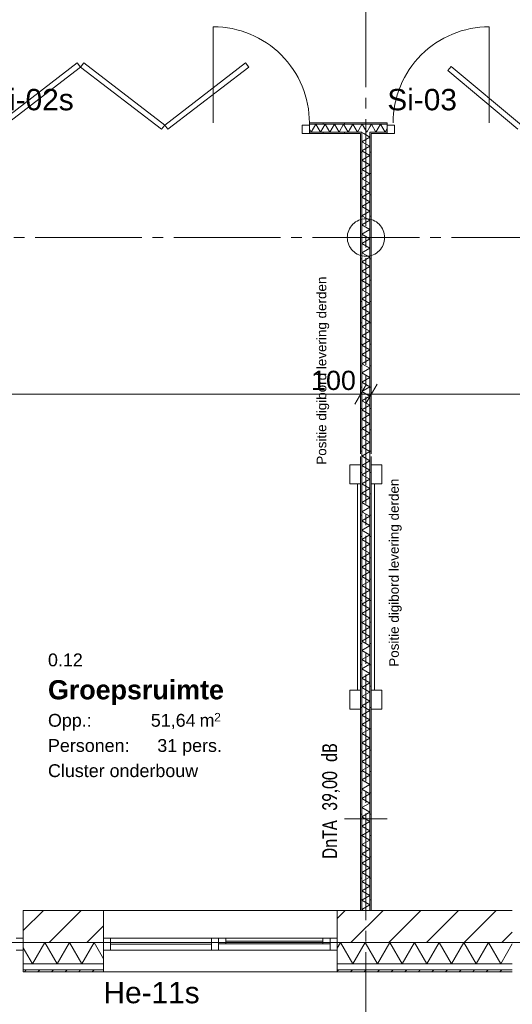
# Model space of a CAD drawing. Header units: millimetres. Extents: x 10 to 584, y 10 to 831.
# Tile 14 of 79: x 262 to 308, y 259 to 352. Entities that reach past the tile are written whole.
import ezdxf
from ezdxf.xclip import XClip

# ---------------------------------------------------------------- set-up
doc = ezdxf.new("R2010")
doc.units = ezdxf.units.MM
doc.header["$MEASUREMENT"] = 0
doc.header["$XCLIPFRAME"] = 0
doc.linetypes.add('B0204', pattern=[13, 10, -1, 1, -1])
for name, color, linetype in [('21 Buitenwanden', 7, 'Continuous'), ('21 Buitenwanden Deuren', 7, 'Continuous'), ('21 Buitenwanden Doorsnede-arcering', 7, 'Continuous'), ('21 Buitenwanden Laagscheidingslijnen', 7, 'Continuous'), ('21 Buitenwanden Raamlabels', 7, 'Continuous'), ('21 Buitenwanden Ramen', 7, 'Continuous'), ('22 NC Binnenwanden', 7, 'Continuous'), ('22 NC Binnenwanden Deuren', 7, 'Continuous'), ('22 NC Binnenwanden Deurlabels', 7, 'Continuous'), ('22 NC Binnenwanden Doorsnede-arcering', 7, 'Continuous'), ('22 NC Binnenwanden Laagscheidingslijnen', 7, 'Continuous'), ('23 Vloeren', 7, 'Continuous'), ('28 Draagconstructies', 7, 'Continuous'), ('45 Plafondafwerking Laagscheidingslijnen', 7, 'Continuous'), ('73 Keuken', 7, 'Continuous'), ('82 Interieur', 7, 'Continuous'), ('A Stramien', 7, 'Continuous'), ('Maatvoering 1_ 50_100', 7, 'Continuous'), ('Tekst_dim 1_ 50_100', 7, 'Continuous'), ('Z Ruimtefuncties', 7, 'Continuous')]:
    doc.layers.add(name, color=color, linetype=linetype)
doc.styles.add('GENERATED_STYLE_1', font='txt')
doc.styles.add('GENERATED_STYLE_2', font='txt')
doc.styles.add('GENERATED_STYLE_3', font='txt')
pattern_1 = [(45, (78, 259.1879), (-0.636396, 0.636396), [])]
pattern_2 = [(45, (78, 259.188), (-1.767767, 1.767767), [])]
pattern_3 = [(180, (78, 259.1879), (0, 2), [])]
pattern_4 = [(270, (78, 259.1879), (2, 0), [])]

# ---------------------------------------------------------------- blocks, each defined once
blk = doc.blocks.new('*X21')
at = {"layer": '21 Buitenwanden Doorsnede-arcering', "color": 7, "linetype": 'Continuous', "lineweight": 0}
for p, q in [((262.752, 263.188), (261.895, 264.673)), ((262.752, 263.188), (263.907, 265.188)), ((265.061, 263.188), (263.907, 265.188)), ((265.061, 263.188), (266.216, 265.188)), ((267.371, 263.188), (266.216, 265.188)), ((267.371, 263.188), (268.526, 265.188)), ((269.412, 263.652), (268.526, 265.188))]:
    blk.add_line(p, q, dxfattribs=at)
blk = doc.blocks.new('*X22')
at = {"layer": '21 Buitenwanden Doorsnede-arcering', "color": 7, "linetype": 'Continuous', "lineweight": 0}
for p, q in [((291.312, 264.655), (291.62, 265.188)), ((292.774, 263.188), (291.62, 265.188)), ((292.774, 263.188), (293.929, 265.188)), ((295.084, 263.188), (293.929, 265.188)), ((295.084, 263.188), (296.238, 265.188)), ((297.393, 263.188), (296.238, 265.188)), ((297.393, 263.188), (298.548, 265.188)), ((299.702, 263.188), (298.548, 265.188)), ((299.702, 263.188), (300.857, 265.188)), ((302.012, 263.188), (300.857, 265.188)), ((302.012, 263.188), (303.167, 265.188)), ((304.321, 263.188), (303.167, 265.188)), ((304.321, 263.188), (305.476, 265.188)), ((306.631, 263.188), (305.476, 265.188)), ((306.631, 263.188), (307.709, 265.056))]:
    blk.add_line(p, q, dxfattribs=at)
blk = doc.blocks.new('*X97')
at = {"layer": '22 NC Binnenwanden Doorsnede-arcering', "color": 7, "linetype": 'Continuous', "lineweight": 0}
for p in [(293.658, 341.046), (293.808, 340.921)]:
    blk.add_line(p, (293.625, 341.027), dxfattribs=at)
blk = doc.blocks.new('*X98')
at = {"layer": '22 NC Binnenwanden Doorsnede-arcering', "color": 7, "linetype": 'Continuous', "lineweight": 0}
for p in [(293.98, 310.921), (293.703, 310.671)]:
    blk.add_line(p, (293.625, 310.716), dxfattribs=at)
blk = doc.blocks.new('*X99')
at = {"layer": '22 NC Binnenwanden Doorsnede-arcering', "color": 7, "linetype": 'Continuous', "lineweight": 0}
for p, q in [((294.375, 310.283), (293.625, 309.85)), ((294.375, 309.417), (293.625, 309.85)), ((294.375, 310.283), (293.703, 310.671)), ((294.375, 309.417), (293.625, 308.984)), ((294.375, 308.551), (293.625, 308.984)), ((294.375, 308.551), (293.625, 308.118)), ((294.375, 307.685), (293.625, 308.118)), ((294.375, 307.685), (293.625, 307.252)), ((294.375, 306.819), (293.625, 307.252)), ((294.375, 306.819), (293.625, 306.386)), ((294.375, 305.953), (293.625, 306.386)), ((294.375, 305.953), (293.625, 305.52)), ((294.375, 305.087), (293.625, 305.52)), ((294.375, 305.087), (293.625, 304.654)), ((294.375, 304.221), (293.625, 304.654)), ((294.375, 304.221), (293.625, 303.788)), ((294.375, 303.355), (293.625, 303.788)), ((294.375, 303.355), (293.625, 302.922)), ((294.375, 302.489), (293.625, 302.922)), ((294.375, 302.489), (293.625, 302.056)), ((294.375, 301.623), (293.625, 302.056)), ((294.375, 301.623), (293.625, 301.19)), ((294.375, 300.757), (293.625, 301.19)), ((294.375, 300.757), (293.625, 300.324)), ((294.375, 299.891), (293.625, 300.324)), ((294.375, 299.891), (293.625, 299.458)), ((294.375, 299.025), (293.625, 299.458)), ((294.375, 299.025), (293.625, 298.592)), ((294.375, 298.159), (293.625, 298.592)), ((294.375, 298.159), (293.625, 297.726)), ((294.375, 297.293), (293.625, 297.726)), ((294.375, 297.293), (293.625, 296.86)), ((294.375, 296.427), (293.625, 296.86)), ((294.375, 296.427), (293.625, 295.994)), ((294.375, 295.561), (293.625, 295.994)), ((294.375, 295.561), (293.625, 295.128)), ((294.375, 294.695), (293.625, 295.128)), ((294.375, 294.695), (293.625, 294.262)), ((294.375, 293.829), (293.625, 294.262)), ((294.375, 293.829), (293.625, 293.396)), ((294.375, 292.963), (293.625, 293.396)), ((294.375, 292.963), (293.625, 292.53)), ((294.375, 292.097), (293.625, 292.53)), ((294.375, 292.097), (293.625, 291.664)), ((294.375, 291.231), (293.625, 291.664)), ((294.375, 291.231), (293.625, 290.798)), ((294.375, 290.365), (293.625, 290.798)), ((294.375, 290.365), (293.625, 289.932)), ((294.375, 289.499), (293.625, 289.932)), ((294.375, 289.499), (293.625, 289.066)), ((294.375, 288.633), (293.625, 289.066)), ((294.375, 288.633), (293.625, 288.2)), ((294.375, 287.767), (293.625, 288.2)), ((294.375, 287.767), (293.625, 287.334)), ((294.375, 286.901), (293.625, 287.334)), ((294.375, 286.901), (293.625, 286.468)), ((294.375, 286.035), (293.625, 286.468)), ((294.375, 286.035), (293.625, 285.602)), ((294.375, 285.169), (293.625, 285.602)), ((294.375, 285.169), (293.625, 284.736)), ((294.375, 284.303), (293.625, 284.736)), ((294.375, 284.303), (293.625, 283.87)), ((294.375, 283.437), (293.625, 283.87)), ((294.375, 283.437), (293.625, 283.004)), ((294.375, 282.571), (293.625, 283.004)), ((294.375, 282.571), (293.625, 282.138)), ((294.375, 281.705), (293.625, 282.138)), ((294.375, 281.705), (293.625, 281.272)), ((294.375, 280.839), (293.625, 281.272)), ((294.375, 280.839), (293.625, 280.406)), ((294.375, 279.973), (293.625, 280.406)), ((294.375, 279.973), (293.625, 279.539)), ((294.375, 279.106), (293.625, 279.539)), ((294.375, 279.106), (293.625, 278.673)), ((294.375, 278.24), (293.625, 278.673)), ((294.375, 278.24), (293.625, 277.807)), ((294.375, 277.374), (293.625, 277.807)), ((294.375, 277.374), (293.625, 276.941)), ((294.375, 276.508), (293.625, 276.941)), ((294.375, 276.508), (293.625, 276.075)), ((294.375, 275.642), (293.625, 276.075)), ((294.375, 275.642), (293.625, 275.209)), ((294.375, 274.776), (293.625, 275.209)), ((294.375, 274.776), (293.625, 274.343)), ((294.375, 273.91), (293.625, 274.343)), ((294.375, 273.91), (293.625, 273.477)), ((294.375, 273.044), (293.625, 273.477)), ((294.375, 273.044), (293.625, 272.611)), ((294.375, 272.178), (293.625, 272.611)), ((294.375, 272.178), (293.625, 271.745)), ((294.375, 271.312), (293.625, 271.745)), ((294.375, 271.312), (293.625, 270.879)), ((294.375, 270.446), (293.625, 270.879)), ((294.375, 270.446), (293.625, 270.013)), ((294.375, 269.58), (293.625, 270.013)), ((294.375, 269.58), (293.625, 269.147)), ((294.375, 268.714), (293.625, 269.147)), ((294.375, 268.714), (293.625, 268.281)), ((293.787, 268.188), (293.625, 268.281))]:
    blk.add_line(p, q, dxfattribs=at)
blk = doc.blocks.new('*X100')
at = {"layer": '22 NC Binnenwanden Doorsnede-arcering', "color": 7, "linetype": 'Continuous', "lineweight": 0}
for p, q in [((294.375, 340.594), (293.625, 340.161)), ((294.375, 340.594), (293.808, 340.921)), ((294.375, 339.728), (293.625, 340.161)), ((294.375, 339.728), (293.625, 339.295)), ((294.375, 338.862), (293.625, 339.295)), ((294.375, 338.862), (293.625, 338.429)), ((294.375, 337.996), (293.625, 338.429)), ((294.375, 337.996), (293.625, 337.563)), ((294.375, 337.13), (293.625, 337.563)), ((294.375, 337.13), (293.625, 336.697)), ((294.375, 336.264), (293.625, 336.697)), ((294.375, 336.264), (293.625, 335.831)), ((294.375, 335.398), (293.625, 335.831)), ((294.375, 335.398), (293.625, 334.965)), ((294.375, 334.532), (293.625, 334.965)), ((294.375, 334.532), (293.625, 334.099)), ((294.375, 333.666), (293.625, 334.099)), ((294.375, 333.666), (293.625, 333.233)), ((294.375, 332.8), (293.625, 333.233)), ((294.375, 332.8), (293.625, 332.367)), ((294.375, 331.934), (293.625, 332.367)), ((294.375, 331.934), (293.625, 331.501)), ((294.375, 331.068), (293.625, 331.501)), ((294.375, 331.068), (293.625, 330.635)), ((294.375, 330.202), (293.625, 330.635)), ((294.375, 330.202), (293.625, 329.769)), ((294.375, 329.336), (293.625, 329.769)), ((294.375, 329.336), (293.625, 328.903)), ((294.375, 328.47), (293.625, 328.903)), ((294.375, 328.47), (293.625, 328.037)), ((294.375, 327.604), (293.625, 328.037)), ((294.375, 327.604), (293.625, 327.171)), ((294.375, 326.738), (293.625, 327.171)), ((294.375, 326.738), (293.625, 326.305)), ((294.375, 325.872), (293.625, 326.305)), ((294.375, 325.872), (293.625, 325.439)), ((294.375, 325.006), (293.625, 325.439)), ((294.375, 325.006), (293.625, 324.573)), ((294.375, 324.14), (293.625, 324.573)), ((294.375, 324.14), (293.625, 323.707)), ((294.375, 323.274), (293.625, 323.707)), ((294.375, 323.274), (293.625, 322.841)), ((294.375, 322.408), (293.625, 322.841)), ((294.375, 322.408), (293.625, 321.975)), ((294.375, 321.542), (293.625, 321.975)), ((294.375, 321.542), (293.625, 321.109)), ((294.375, 320.676), (293.625, 321.109)), ((294.375, 320.676), (293.625, 320.243)), ((294.375, 319.81), (293.625, 320.243)), ((294.375, 319.81), (293.625, 319.377)), ((294.375, 318.944), (293.625, 319.377)), ((294.375, 318.944), (293.625, 318.511)), ((294.375, 318.078), (293.625, 318.511)), ((294.375, 318.078), (293.625, 317.645)), ((294.375, 317.212), (293.625, 317.645)), ((294.375, 317.212), (293.625, 316.779)), ((294.375, 316.346), (293.625, 316.779)), ((294.375, 316.346), (293.625, 315.913)), ((294.375, 315.48), (293.625, 315.913)), ((294.375, 315.48), (293.625, 315.047)), ((294.375, 314.614), (293.625, 315.047)), ((294.375, 314.614), (293.625, 314.181)), ((294.375, 313.747), (293.625, 314.181)), ((294.375, 313.747), (293.625, 313.314)), ((294.375, 312.881), (293.625, 313.314)), ((294.375, 312.881), (293.625, 312.448)), ((294.375, 312.015), (293.625, 312.448)), ((294.375, 312.015), (293.625, 311.582)), ((294.375, 311.149), (293.625, 311.582)), ((294.375, 311.149), (293.98, 310.921))]:
    blk.add_line(p, q, dxfattribs=at)
blk = doc.blocks.new('*X419')
at = {"layer": '22 NC Binnenwanden Doorsnede-arcering', "color": 7, "linetype": 'Continuous', "lineweight": 0}
for p, q in [((294.506, 341.796), (294.375, 341.569)), ((294.506, 341.796), (294.939, 341.046)), ((295.372, 341.796), (294.939, 341.046)), ((295.372, 341.796), (295.805, 341.046)), ((296, 341.383), (295.805, 341.046))]:
    blk.add_line(p, q, dxfattribs=at)
blk = doc.blocks.new('*X421')
at = {"layer": '22 NC Binnenwanden Doorsnede-arcering', "color": 7, "linetype": 'Continuous', "lineweight": 0}
for p, q in [((293.64, 341.796), (293.625, 341.77)), ((293.64, 341.796), (294.073, 341.046)), ((294.375, 341.569), (294.073, 341.046))]:
    blk.add_line(p, q, dxfattribs=at)
blk = doc.blocks.new('*X423')
at = {"layer": '22 NC Binnenwanden Doorsnede-arcering', "color": 7, "linetype": 'Continuous', "lineweight": 0}
for p, q in [((288.7, 341.353), (288.877, 341.046)), ((289.31, 341.796), (288.877, 341.046)), ((289.31, 341.796), (289.743, 341.046)), ((290.176, 341.796), (289.743, 341.046)), ((290.176, 341.796), (290.609, 341.046)), ((291.042, 341.796), (290.609, 341.046)), ((291.042, 341.796), (291.475, 341.046)), ((291.908, 341.796), (291.475, 341.046)), ((291.908, 341.796), (292.341, 341.046)), ((292.774, 341.796), (292.341, 341.046)), ((292.774, 341.796), (293.207, 341.046)), ((293.625, 341.77), (293.207, 341.046))]:
    blk.add_line(p, q, dxfattribs=at)
blk = doc.blocks.new('Drawing_2_2', base_point=(78, 259.188))
at = {"layer": '21 Buitenwanden Doorsnede-arcering', "linetype": 'Continuous', "lineweight": 0, "true_color": 0x000000}
h = blk.add_hatch(dxfattribs=at)
h.set_pattern_fill('130_Kalkzandsteen_0002', color=18, style=0, pattern_type=2)
h.set_pattern_definition(pattern_2)
h.paths.add_polyline_path([(261.895, 268.188), (261.895, 265.188), (269.412, 265.188), (269.412, 268.188)])
h = blk.add_hatch(dxfattribs=at)
h.set_pattern_fill('130_Kalkzandsteen_0002', color=18, style=0, pattern_type=2)
h.set_pattern_definition(pattern_2)
h.paths.add_polyline_path([(291.312, 268.188), (291.312, 265.188), (307.709, 265.188), (307.709, 268.188)])
h = blk.add_hatch(dxfattribs=at)
h.set_pattern_fill('310_Naaldhout__01__0002', color=18, style=0, pattern_type=2)
h.set_pattern_definition(pattern_1)
h.paths.add_polyline_path([(261.895, 262.628), (261.895, 262.448), (269.412, 262.448), (269.412, 262.628)])
h = blk.add_hatch(dxfattribs=at)
h.set_pattern_fill('310_Naaldhout__01__0002', color=18, style=0, pattern_type=2)
h.set_pattern_definition(pattern_1)
h.paths.add_polyline_path([(307.709, 262.628), (291.312, 262.628), (291.312, 262.448), (307.709, 262.448)])
at = {"layer": '22 NC Binnenwanden Doorsnede-arcering', "linetype": 'Continuous', "lineweight": 0, "true_color": 0x000000}
h = blk.add_hatch(dxfattribs=at)
h.set_pattern_fill('930_Lijnen_vert_200_0002', color=18, style=0, pattern_type=2)
h.set_pattern_definition(pattern_4)
h.paths.add_polyline_path([(288.7, 341.921), (288.7, 341.796), (296, 341.796), (296, 341.921)])
h = blk.add_hatch(dxfattribs=at)
h.set_pattern_fill('930_Lijnen_vert_200_0002', color=18, style=0, pattern_type=2)
h.set_pattern_definition(pattern_4)
h.paths.add_polyline_path([(288.7, 340.921), (293.5, 340.921), (293.5, 341.046), (288.7, 341.046)])
h = blk.add_hatch(dxfattribs=at)
h.set_pattern_fill('930_Lijnen_vert_200_0002', color=18, style=0, pattern_type=2)
h.set_pattern_definition(pattern_4)
h.paths.add_polyline_path([(293.5, 340.921), (293.625, 340.921), (293.625, 341.046), (293.5, 341.046)])
h = blk.add_hatch(dxfattribs=at)
h.set_pattern_fill('930_Lijnen_vert_200_0002', color=18, style=0, pattern_type=2)
h.set_pattern_definition(pattern_3)
h.paths.add_polyline_path([(293.625, 310.921), (293.625, 340.921), (293.5, 340.921), (293.5, 310.921)])
h = blk.add_hatch(dxfattribs=at)
h.set_pattern_fill('930_Lijnen_vert_200_0002', color=18, style=0, pattern_type=2)
h.set_pattern_definition(pattern_4)
h.paths.add_polyline_path([(294.375, 340.921), (294.5, 340.921), (294.5, 341.046), (294.375, 341.046)])
h = blk.add_hatch(dxfattribs=at)
h.set_pattern_fill('930_Lijnen_vert_200_0002', color=18, style=0, pattern_type=2)
h.set_pattern_definition(pattern_3)
h.paths.add_polyline_path([(294.5, 310.921), (294.5, 340.921), (294.375, 340.921), (294.375, 310.921)])
h = blk.add_hatch(dxfattribs=at)
h.set_pattern_fill('930_Lijnen_vert_200_0002', color=18, style=0, pattern_type=2)
h.set_pattern_definition(pattern_4)
h.paths.add_polyline_path([(294.5, 340.921), (296, 340.921), (296, 341.046), (294.5, 341.046)])
h = blk.add_hatch(dxfattribs=at)
h.set_pattern_fill('930_Lijnen_vert_200_0002', color=18, style=0, pattern_type=2)
h.set_pattern_definition(pattern_3)
h.paths.add_polyline_path([(293.5, 310.671), (293.625, 310.671), (293.625, 310.921), (293.5, 310.921)])
h = blk.add_hatch(dxfattribs=at)
h.set_pattern_fill('930_Lijnen_vert_200_0002', color=18, style=0, pattern_type=2)
h.set_pattern_definition(pattern_3)
h.paths.add_polyline_path([(294.375, 310.671), (294.5, 310.671), (294.5, 310.921), (294.375, 310.921)])
h = blk.add_hatch(dxfattribs=at)
h.set_pattern_fill('930_Lijnen_vert_200_0002', color=18, style=0, pattern_type=2)
h.set_pattern_definition(pattern_3)
h.paths.add_polyline_path([(293.625, 268.188), (293.625, 310.671), (293.5, 310.671), (293.5, 268.188)])
h = blk.add_hatch(dxfattribs=at)
h.set_pattern_fill('930_Lijnen_vert_200_0002', color=18, style=0, pattern_type=2)
h.set_pattern_definition(pattern_3)
h.paths.add_polyline_path([(294.5, 268.188), (294.5, 310.671), (294.375, 310.671), (294.375, 268.188)])
at = {"layer": '21 Buitenwanden', "color": 3, "linetype": 'Continuous', "lineweight": 0}
for p, q in [((261.895, 265.588), (261.895, 268.188)), ((269.412, 265.588), (269.412, 268.188)), ((291.312, 265.588), (291.312, 268.188)), ((261.895, 265.188), (261.895, 265.588)), ((269.412, 265.188), (269.412, 265.588)), ((291.312, 265.188), (291.312, 265.588))]:
    blk.add_line(p, q, dxfattribs=at)
at = {"layer": '21 Buitenwanden', "color": 1, "linetype": 'Continuous', "lineweight": 0}
for p, q in [((261.895, 264.448), (261.895, 265.188)), ((269.412, 264.448), (269.412, 265.188)), ((291.312, 264.448), (291.312, 265.188)), ((261.895, 263.188), (261.895, 264.448)), ((269.412, 263.188), (269.412, 264.448)), ((291.312, 263.188), (291.312, 264.448))]:
    blk.add_line(p, q, dxfattribs=at)
at = {"layer": '21 Buitenwanden', "color": 9, "linetype": 'Continuous', "lineweight": 0}
for p, q in [((261.895, 262.628), (261.895, 263.188)), ((269.412, 262.628), (269.412, 263.188)), ((291.312, 262.628), (291.312, 263.188))]:
    blk.add_line(p, q, dxfattribs=at)
at = {"layer": '21 Buitenwanden', "color": 2, "linetype": 'Continuous', "lineweight": 0}
for p, q in [((261.895, 262.448), (261.895, 262.628)), ((269.412, 262.448), (269.412, 262.628)), ((291.312, 262.448), (291.312, 262.628))]:
    blk.add_line(p, q, dxfattribs=at)
at = {"layer": '21 Buitenwanden', "color": 3, "linetype": 'Continuous', "lineweight": 0, "flags": 128}
for points in [[(269.412, 268.188), (261.895, 268.188)], [(307.709, 268.188), (291.312, 268.188)]]:
    blk.add_lwpolyline(points, dxfattribs=at)
at = {"layer": '21 Buitenwanden', "color": 2, "linetype": 'Continuous', "lineweight": 0, "flags": 128}
for points in [[(261.895, 262.448), (269.412, 262.448)], [(291.312, 262.448), (307.709, 262.448)]]:
    blk.add_lwpolyline(points, dxfattribs=at)
at = {"layer": '21 Buitenwanden Deuren', "color": 3, "linetype": 'Continuous', "lineweight": 0}
for p, q in [((261.895, 265.588), (261.895, 268.188)), ((261.895, 265.188), (261.895, 265.588)), ((261.895, 265.188), (261.895, 265.588))]:
    blk.add_line(p, q, dxfattribs=at)
at = {"layer": '21 Buitenwanden Deuren', "color": 1, "linetype": 'Continuous', "lineweight": 0}
for p, q in [((261.895, 265.588), (261.225, 265.588)), ((261.895, 264.448), (261.895, 265.588)), ((261.895, 264.448), (261.895, 265.188)), ((261.895, 264.448), (261.895, 265.188)), ((261.225, 264.448), (261.895, 264.448)), ((261.895, 263.188), (261.895, 264.448))]:
    blk.add_line(p, q, dxfattribs=at)
at = {"layer": '21 Buitenwanden Deuren', "color": 9, "linetype": 'Continuous', "lineweight": 0}
blk.add_line((261.895, 262.628), (261.895, 263.188), dxfattribs=at)
at = {"layer": '21 Buitenwanden Deuren', "color": 2, "linetype": 'Continuous', "lineweight": 0}
blk.add_line((261.895, 262.448), (261.895, 262.628), dxfattribs=at)
at = {"layer": '21 Buitenwanden Laagscheidingslijnen', "color": 3, "linetype": 'Continuous', "lineweight": 0}
for p, q in [((261.895, 265.188), (269.412, 265.188)), ((291.312, 265.188), (307.709, 265.188))]:
    blk.add_line(p, q, dxfattribs=at)
at = {"layer": '21 Buitenwanden Laagscheidingslijnen', "color": 1, "linetype": 'Continuous', "lineweight": 0}
for p, q in [((261.895, 263.188), (269.412, 263.188)), ((291.312, 263.188), (307.709, 263.188))]:
    blk.add_line(p, q, dxfattribs=at)
at = {"layer": '21 Buitenwanden Laagscheidingslijnen', "color": 2, "linetype": 'Continuous', "lineweight": 0}
for p, q in [((261.895, 262.628), (269.412, 262.628)), ((291.312, 262.628), (307.709, 262.628))]:
    blk.add_line(p, q, dxfattribs=at)
at = {"layer": '21 Buitenwanden Ramen', "color": 9, "linetype": 'Continuous', "lineweight": 0}
for p, q in [((269.412, 268.188), (291.312, 268.188)), ((269.412, 262.628), (269.412, 263.188)), ((291.312, 262.628), (291.312, 263.188)), ((269.412, 262.448), (291.312, 262.448))]:
    blk.add_line(p, q, dxfattribs=at)
at = {"layer": '21 Buitenwanden Ramen', "color": 3, "linetype": 'Continuous', "lineweight": 0}
for p, q in [((269.412, 265.588), (269.412, 268.188)), ((291.312, 265.588), (291.312, 268.188)), ((269.412, 265.188), (269.412, 265.588)), ((269.412, 265.188), (269.412, 265.588)), ((291.312, 265.188), (291.312, 265.588)), ((291.312, 265.188), (291.312, 265.588))]:
    blk.add_line(p, q, dxfattribs=at)
at = {"layer": '21 Buitenwanden Ramen', "color": 1, "linetype": 'Continuous', "lineweight": 0}
for p, q in [((269.412, 265.588), (270.082, 265.588)), ((270.082, 265.588), (270.082, 264.448)), ((270.082, 265.588), (279.527, 265.588)), ((279.527, 264.448), (279.527, 265.588)), ((279.527, 265.588), (279.862, 265.588)), ((279.862, 265.588), (280.197, 265.588)), ((280.197, 265.588), (280.197, 265.048)), ((280.197, 265.588), (280.867, 265.588)), ((280.197, 265.048), (280.197, 265.588)), ((280.867, 265.588), (289.972, 265.588)), ((280.867, 265.588), (280.867, 265.048)), ((280.867, 265.588), (289.972, 265.588)), ((289.972, 265.048), (289.972, 265.588)), ((289.972, 265.588), (290.642, 265.588)), ((290.642, 265.048), (290.642, 265.588)), ((290.642, 265.588), (291.312, 265.588)), ((290.642, 265.588), (290.642, 265.048)), ((269.412, 264.448), (269.412, 265.188)), ((269.412, 264.448), (269.412, 265.188)), ((270.082, 265.018), (279.527, 265.018)), ((280.197, 265.048), (280.197, 264.448)), ((280.867, 265.048), (280.197, 265.048)), ((280.867, 265.318), (289.972, 265.318)), ((289.972, 265.048), (280.867, 265.048)), ((290.642, 265.048), (289.972, 265.048)), ((290.642, 264.448), (290.642, 265.048)), ((291.312, 264.448), (291.312, 265.188)), ((291.312, 264.448), (291.312, 265.188)), ((270.082, 264.448), (269.412, 264.448)), ((269.412, 263.188), (269.412, 264.448)), ((279.527, 264.448), (270.082, 264.448)), ((279.862, 264.448), (279.527, 264.448)), ((280.197, 264.448), (279.862, 264.448)), ((290.642, 264.448), (280.197, 264.448)), ((291.312, 264.448), (290.642, 264.448)), ((291.312, 263.188), (291.312, 264.448))]:
    blk.add_line(p, q, dxfattribs=at)
at = {"layer": '21 Buitenwanden Ramen', "color": 2, "linetype": 'Continuous', "lineweight": 0}
for p, q in [((269.412, 262.448), (269.412, 262.628)), ((291.312, 262.448), (291.312, 262.628))]:
    blk.add_line(p, q, dxfattribs=at)
at = {"layer": '22 NC Binnenwanden', "color": 1, "linetype": 'Continuous', "lineweight": 0}
for p, q in [((288.7, 341.796), (288.7, 341.921)), ((288.7, 341.721), (288.7, 341.796)), ((288.7, 341.046), (288.7, 341.721)), ((296, 341.796), (296, 341.921)), ((296, 341.721), (296, 341.796)), ((296, 341.046), (296, 341.721)), ((288.7, 340.921), (288.7, 341.046)), ((296, 340.921), (296, 341.046))]:
    blk.add_line(p, q, dxfattribs=at)
at = {"layer": '22 NC Binnenwanden', "color": 9, "linetype": 'Continuous', "lineweight": 0, "flags": 128}
for points in [[(279.7, 341.921), (279.7, 350.921, -0.414214), (288.7, 341.921)], [(305.543, 341.921), (305.543, 350.921, 0.414214), (296.543, 341.921)]]:
    blk.add_lwpolyline(points, format="xyb", dxfattribs=at)
at = {"layer": '22 NC Binnenwanden', "color": 1, "linetype": 'Continuous', "lineweight": 0, "flags": 128}
for points in [[(296, 341.921), (288.7, 341.921)], [(288.7, 340.921), (293.5, 340.921)], [(293.5, 340.921), (293.5, 310.921)], [(294.5, 310.921), (294.5, 340.921)], [(294.5, 340.921), (296, 340.921)], [(293.5, 310.671), (293.5, 268.188)], [(294.5, 268.188), (294.5, 310.671)], [(293.625, 268.188), (293.5, 268.188)], [(294.375, 268.188), (293.625, 268.188)], [(294.5, 268.188), (294.375, 268.188)]]:
    blk.add_lwpolyline(points, dxfattribs=at)
at = {"layer": '22 NC Binnenwanden Deuren', "color": 1, "linetype": 'Continuous', "lineweight": 0}
for p, q in [((266.952, 347.533), (259.37, 341.721)), ((259.674, 341.325), (267.257, 347.136)), ((267.257, 347.136), (266.952, 347.533)), ((267.561, 347.533), (267.257, 347.136)), ((267.257, 347.136), (274.839, 341.325)), ((275.143, 341.721), (267.561, 347.533)), ((282.726, 347.533), (275.143, 341.721)), ((275.447, 341.325), (283.03, 347.136)), ((283.03, 347.136), (282.726, 347.533)), ((301.67, 346.819), (301.99, 347.203)), ((308.236, 341.338), (301.67, 346.819)), ((301.99, 347.203), (308.557, 341.721)), ((274.839, 341.325), (275.143, 341.721)), ((275.143, 341.721), (275.447, 341.325)), ((288.7, 341.721), (288.03, 341.721)), ((288.03, 341.721), (288.03, 340.921)), ((288.7, 341.796), (288.7, 341.921)), ((288.7, 341.721), (288.7, 341.796)), ((288.7, 340.921), (288.7, 341.721)), ((288.7, 341.046), (288.7, 341.721)), ((288.7, 341.046), (288.7, 341.721)), ((296, 341.796), (296, 341.921)), ((296, 341.721), (296, 341.796)), ((296, 341.721), (296.67, 341.721)), ((296, 340.921), (296, 341.721)), ((296, 341.046), (296, 341.721)), ((296, 341.046), (296, 341.721)), ((296.67, 341.721), (296.67, 340.921)), ((288.03, 340.921), (288.7, 340.921)), ((288.7, 340.921), (288.7, 341.046)), ((288.7, 340.921), (288.7, 341.046)), ((296, 340.921), (296, 341.046)), ((296, 340.921), (296, 341.046)), ((296.67, 340.921), (296, 340.921))]:
    blk.add_line(p, q, dxfattribs=at)
at = {"layer": '22 NC Binnenwanden Laagscheidingslijnen', "color": 9, "linetype": 'Continuous', "lineweight": 0}
for p, q in [((293.625, 341.796), (288.7, 341.796)), ((294.375, 341.796), (293.625, 341.796)), ((296, 341.796), (294.375, 341.796)), ((293.5, 341.046), (288.7, 341.046)), ((293.625, 341.046), (293.5, 341.046)), ((293.625, 341.046), (293.625, 340.921)), ((293.625, 341.046), (293.625, 340.921)), ((293.625, 310.921), (293.625, 340.921)), ((294.375, 340.921), (294.375, 341.046)), ((294.5, 341.046), (294.375, 341.046)), ((294.375, 340.921), (294.375, 341.046)), ((294.375, 310.921), (294.375, 340.921)), ((296, 341.046), (294.5, 341.046)), ((293.625, 268.188), (293.625, 310.671)), ((294.375, 268.188), (294.375, 310.671))]:
    blk.add_line(p, q, dxfattribs=at)
at = {"layer": '23 Vloeren', "color": 1, "linetype": 'Continuous', "lineweight": 0, "flags": 128}
blk.add_lwpolyline([(96, 265.188), (370, 265.188), (370, 439.188), (366, 439.188), (366, 570.048), (420.61, 570.048), (420.61, 554.048), (510, 554.048), (510, 626.688), (459.924, 626.688), (459.924, 683.688), (510, 683.688), (510, 757.188), (294, 757.188), (294, 763.188), (78, 763.188), (78, 475.188), (96, 475.188)], close=True, dxfattribs=at)
at = {"layer": '28 Draagconstructies', "color": 3, "linetype": 'Continuous', "lineweight": 0, "flags": 128}
blk.add_lwpolyline([(292.25, 331.188, 0.414214), (294, 329.438, 0.414214), (295.75, 331.188, 0.414214), (294, 332.938, 0.414214)], format="xyb", close=True, dxfattribs=at)
at = {"layer": '45 Plafondafwerking Laagscheidingslijnen', "color": 9, "linetype": 'Continuous', "lineweight": 0}
for p, q in [((293.625, 310.921), (293.625, 310.671)), ((294.375, 310.921), (294.375, 310.671))]:
    blk.add_line(p, q, dxfattribs=at)
at = {"layer": '82 Interieur', "color": 1, "linetype": 'Continuous', "lineweight": 0, "flags": 128}
for points in [[(293.5, 308.118), (293.5, 309.918), (292.5, 309.918), (292.5, 308.118)], [(294.5, 308.118), (294.5, 309.918), (295.5, 309.918), (295.5, 308.118)], [(293.2, 308.118), (293.2, 288.818), (293.5, 288.818), (293.5, 308.118)], [(294.8, 308.118), (294.8, 288.818), (294.5, 288.818), (294.5, 308.118)], [(293.5, 288.818), (293.5, 287.018), (292.5, 287.018), (292.5, 288.818)], [(294.5, 288.818), (294.5, 287.018), (295.5, 287.018), (295.5, 288.818)]]:
    blk.add_lwpolyline(points, close=True, dxfattribs=at)
at = {"layer": 'A Stramien', "color": 9, "linetype": 'B0204', "lineweight": 0}
for p, q in [((294, 784.271), (294, 233.204)), ((68, 331.188), (520.556, 331.188))]:
    blk.add_line(p, q, dxfattribs=at)
at = {"layer": 'Maatvoering 1_ 50_100', "color": 1, "linetype": 'Continuous', "lineweight": 0}
for p, q in [((294.041, 317.466), (292.959, 315.591)), ((293.5, 315.123), (293.5, 317.935)), ((295.041, 317.466), (293.959, 315.591)), ((294.5, 315.123), (294.5, 317.935)), ((222.5, 316.529), (293.5, 316.529)), ((293.5, 316.529), (294.5, 316.529)), ((294.5, 316.529), (367.86, 316.529))]:
    blk.add_line(p, q, dxfattribs=at)
at = {"layer": 'Tekst_dim 1_ 50_100', "color": 1, "linetype": 'Continuous', "lineweight": 0}
for p, q in [((292.01, 276.762), (292, 276.762)), ((295.99, 276.762), (292.01, 276.762))]:
    blk.add_line(p, q, dxfattribs=at)
at = {"layer": '73 Keuken', "color": 4, "linetype": 'Continuous', "lineweight": 0}
for name in ['*X423', '*X421', '*X419', '*X97', '*X100', '*X98', '*X99', '*X21', '*X22']:
    blk.add_blockref(name, (0, 0), dxfattribs=at)
at = {"layer": '21 Buitenwanden Raamlabels', "color": 2, "linetype": 'Continuous', "lineweight": 0, "insert": (269.412, 261.491), "char_height": 2, "attachment_point": 1, "style": 'GENERATED_STYLE_1'}
blk.add_mtext('\\A1;{\\pql;\\fArial|b0|i0|c0|p38;He-11s}', dxfattribs=at)
at = {"layer": '22 NC Binnenwanden Deurlabels', "color": 2, "linetype": 'Continuous', "lineweight": 0, "char_height": 2, "attachment_point": 7, "style": 'GENERATED_STYLE_1'}
for s, insert in [('\\A1;{\\pql;\\fArial|b0|i0|c0|p38;Si-02s}', (258.7, 343.074)), ('\\A1;{\\pql;\\fArial|b0|i0|c0|p38;Si-03}', (296, 343.073))]:
    blk.add_mtext(s, dxfattribs=dict(at, insert=insert))
at = {"layer": '82 Interieur', "color": 2, "linetype": 'Continuous', "lineweight": 0, "char_height": 0.9, "attachment_point": 7, "rotation": 90, "style": 'GENERATED_STYLE_1'}
for insert in [(290.556, 309.918), (297.345, 291.002)]:
    blk.add_mtext('\\A1;{\\pql;\\fArial|b0|i0|c0|p38;P\\fArial|b0|i0|c0|p38;ositie digibord levering derden}', dxfattribs=dict(at, insert=insert))
at = {"layer": 'Maatvoering 1_ 50_100', "color": 2, "linetype": 'Continuous', "lineweight": 0, "insert": (288.86, 316.889), "char_height": 1.8, "width": 4.09784, "attachment_point": 7, "style": 'GENERATED_STYLE_1'}
blk.add_mtext('\\A1;{\\pql;\\fArial|b0|i0|c0|p38;100}', dxfattribs=at)
at = {"layer": 'Tekst_dim 1_ 50_100', "color": 2, "linetype": 'Continuous', "lineweight": 0, "insert": (289.901, 273.028), "char_height": 1.4, "attachment_point": 1, "rotation": 90, "style": 'GENERATED_STYLE_3'}
blk.add_mtext('\\A1;{\\W0.750000x;\\pql;\\pt0,30;\\fCalibri|b0|i0|c0|p34;DnTA \\fCalibri|b0|i0|c0|p34;\\A1{\\H.66x;\\S^  ;}\\fCalibri|b0|i0|c0|p34;\\fCalibri|b0|i0|c0|p34;\\A1{\\H.66x;\\S^  ;}\\fCalibri|b0|i0|c0|p34;\\fCalibri|b0|i0|c0|p34;\\fCalibri|b0|i0|c0|p34;\\fCalibri|b0|i0|c0|p34;\\fCalibri|b0|i0|c0|p34;\\fCalibri|b0|i0|c0|p34;39,00 \\fCalibri|b0|i0|c0|p34;\\A1{\\H.66x;\\S^  ;}\\fCalibri|b0|i0|c0|p34;\\fCalibri|b0|i0|c0|p34;\\A1{\\H.66x;\\S^  ;}\\fCalibri|b0|i0|c0|p34;\\fCalibri|b0|i0|c0|p34;\\fCalibri|b0|i0|c0|p34;\\fCalibri|b0|i0|c0|p34;\\fCalibri|b0|i0|c0|p34;\\fCalibri|b0|i0|c0|p34;dB\\fCalibri|b0|i0|c0|p34;\\A1{\\H.66x;\\S^  ;}\\fCalibri|b0|i0|c0|p34;\\fCalibri|b0|i0|c0|p34;\\A1{\\H.66x;\\S^  ;}\\fCalibri|b0|i0|c0|p34;\\fCalibri|b0|i0|c0|p34;\\fCalibri|b0|i0|c0|p34;\\fCalibri|b0|i0|c0|p34;\\fCalibri|b0|i0|c0|p34;\\fCalibri|b0|i0|c0|p34;\\fCalibri|b0|i0|c0|p34;\\fCalibri|b0|i0|c0|p34;\\fCalibri|b0|i0|c0|p34;\\fCalibri|b0|i0|c0|p34;\\fCalibri|b0|i0|c0|p34;\\fCalibri|b0|i0|c0|p34;\\fCalibri|b0|i0|c0|p34;\\fCalibri|b0|i0|c0|p34;\\fCalibri|b0|i0|c0|p34;\\fCalibri|b0|i0|c0|p34;\\fCalibri|b0|i0|c0|p34;\\fCalibri|b0|i0|c0|p34;\\fCalibri|b0|i0|c0|p34;\\fCalibri|b0|i0|c0|p34;\\fCalibri|b0|i0|c0|p34;\\fCalibri|b0|i0|c0|p34;\\fCalibri|b0|i0|c0|p34;\\fCalibri|b0|i0|c0|p34;\\fCalibri|b0|i0|c0|p34;\\fCalibri|b0|i0|c0|p34;}', dxfattribs=at)
at = {"layer": 'Z Ruimtefuncties', "color": 2, "linetype": 'Continuous', "lineweight": 0, "attachment_point": 1}
for s, insert, char_height, style in [('\\A1;{\\pql;\\pt0;\\fArial|b0|i0|c0|p38;0.12}', (264.209, 292.241), 1.2, 'GENERATED_STYLE_1'), ('\\A1;{\\pql;\\pt0;\\fArial|b1|i0|c0|p38;Groepsruimte}', (264.209, 289.746), 1.8, 'GENERATED_STYLE_2'), ('\\A1;{\\pql;\\pt0;\\fArial|b0|i0|c0|p38;Opp.: }', (264.209, 286.584), 1.2, 'GENERATED_STYLE_1'), ('\\A1;{\\pql;\\fArial|b0|i0|c0|p38;51,64}', (273.844, 286.584), 1.2, 'GENERATED_STYLE_1'), ('\\A1;{\\pql;\\fArial|b0|i0|c0|p38; m}', (277.948, 286.584), 1.2, 'GENERATED_STYLE_1'), ('\\A1;{\\pql;\\fArial|b0|i0|c0|p38;2}', (279.78, 286.675), 0.8, 'GENERATED_STYLE_1'), ('\\A1;{\\pql;\\pt0;\\fArial|b0|i0|c0|p38;Personen: }', (264.209, 284.226), 1.2, 'GENERATED_STYLE_1'), ('\\A1;{\\pql;\\pt0;\\fArial|b0|i0|c0|p38;31 pers.}', (274.451, 284.226), 1.2, 'GENERATED_STYLE_1'), ('\\A1;{\\pql;\\pt0;\\fArial|b0|i0|c0|p38;Cluster onderbouw}', (264.209, 281.869), 1.2, 'GENERATED_STYLE_1')]:
    blk.add_mtext(s, dxfattribs=dict(at, insert=insert, char_height=char_height, style=style))

msp = doc.modelspace()

# ---------------------------------------------------------------- block references
at = {"color": 4, "linetype": 'Continuous', "lineweight": 0}
ref = msp.add_blockref('Drawing_2_2', (78, 259.188), dxfattribs=at)
XClip(ref).set_block_clipping_path([(30, 141.736842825), (586.5626696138, 806.4087291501)])

doc.saveas('drawing.dxf')
